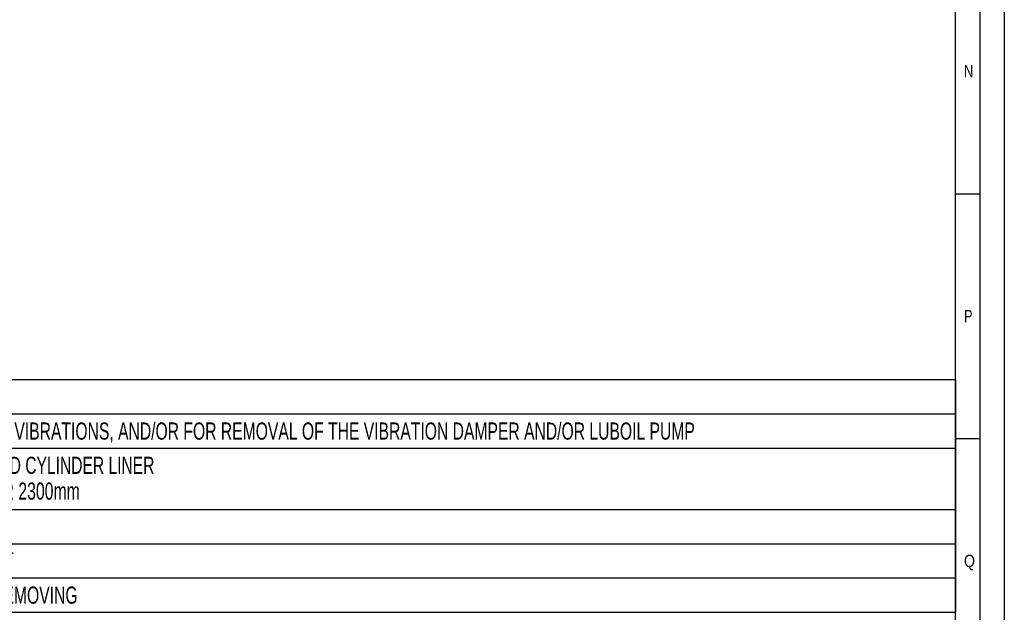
# Model space of a CAD drawing. Header units: millimetres. Extents: x 0 to 1189, y 0 to 841.
# Tile 162 of 217: x 988 to 1189, y 85 to 206. Entities that reach past the tile are written whole.
import ezdxf
from ezdxf.enums import TextEntityAlignment as Align

# ---------------------------------------------------------------- set-up
doc = ezdxf.new("R2010")
doc.units = ezdxf.units.MM
doc.header["$LTSCALE"] = 65.395
doc.layers.get('0').update_dxf_attribs({"linetype": 'CONTINUOUS'})
doc.styles.get("Standard").update_dxf_attribs({"font": 'txt', "width": 0.6})
doc.styles.add('TEXTSTYLE_2', font='txt')

# ---------------------------------------------------------------- blocks, each defined once
blk = doc.blocks.new('*T2298')
at = {"color": 2, "linetype": 'Continuous'}
for p, q in [((0, 0), (278, 0)), ((0, 0), (0, -47.5)), ((278, 0), (278, -47.5)), ((0, -7), (278, -7)), ((8, -7), (8, -47.5)), ((0, -14), (278, -14)), ((0, -26.5), (278, -26.5)), ((0, -33.5), (278, -33.5)), ((0, -40.5), (278, -40.5)), ((0, -47.5), (278, -47.5))]:
    blk.add_line(p, q, dxfattribs=at)
for s, width, p in [('Anmerkung / REMARKS', 0.674185, (1.05, -5.25)), ('SPACE REQUIRED FOR MEASURING TORSIONAL VIBRATIONS, AND/OR FOR REMOVAL OF THE VIBRATION DAMPER AND/OR LUBOIL PUMP', 0.683886, (9.05, -12.25)), ('SPACE REQUIRED FOR REMOVAL OF PISTON AND CYLINDER LINER', 0.680087, (9.05, -19.25)), ('REDUCED REMOVAL HEIGHT PISTON AND LINER 2300mm', 0.689441, (9.05, -24.5)), ('SPACE REQUIRED FOR TERMINAL SET', 0.682028, (9.05, -31.75)), ('SPACE REQUIRED FOR TURBOCHARGER SHAFT', 0.692407, (9.05, -38.75)), ('SPACE TRQUIRED FOR CHARGE AIR COOLER REMOVING', 0.684656, (9.05, -45.75))]:
    blk.add_text(s, height=3.5, dxfattribs=dict(at, width=width)).set_placement(p)
at = {"color": 2, "linetype": 'Continuous', "width": 0.619048}
for s, p in [('b', (4, -12.25)), ('e', (4, -19.25)), ('k', (4, -31.75)), ('o', (4, -38.75)), ('p', (4, -45.75))]:
    blk.add_text(s, height=3.5, dxfattribs=at).set_placement(p, align=Align.CENTER)

msp = doc.modelspace()

# ---------------------------------------------------------------- linework, layer by layer
at = {"color": 5, "linetype": 'Continuous'}
for p, q in [((1189, 841), (1189, 0)), ((1179, 831), (1179, 10)), ((1179, 170.5), (1184, 170.5)), ((1179, 120.5), (1184, 120.5))]:
    msp.add_line(p, q, dxfattribs=at)
at = {"color": 6, "linetype": 'Continuous'}
msp.add_line((1184, 836), (1184, 5), dxfattribs=at)

# ---------------------------------------------------------------- block references
msp.add_blockref('*T2298', (901.05286, 132.53218))

# ---------------------------------------------------------------- texts
at = {"color": 5, "linetype": 'Continuous', "style": 'TEXTSTYLE_2'}
for s, width, p in [('N', 0.785714, (1180.77091, 194.271)), ('P', 0.785714, (1180.77091, 144.271)), ('Q', 0.857143, (1180.77091, 94.271))]:
    msp.add_text(s, height=2.50001, dxfattribs=dict(at, width=width)).set_placement(p)

doc.saveas('drawing.dxf')
